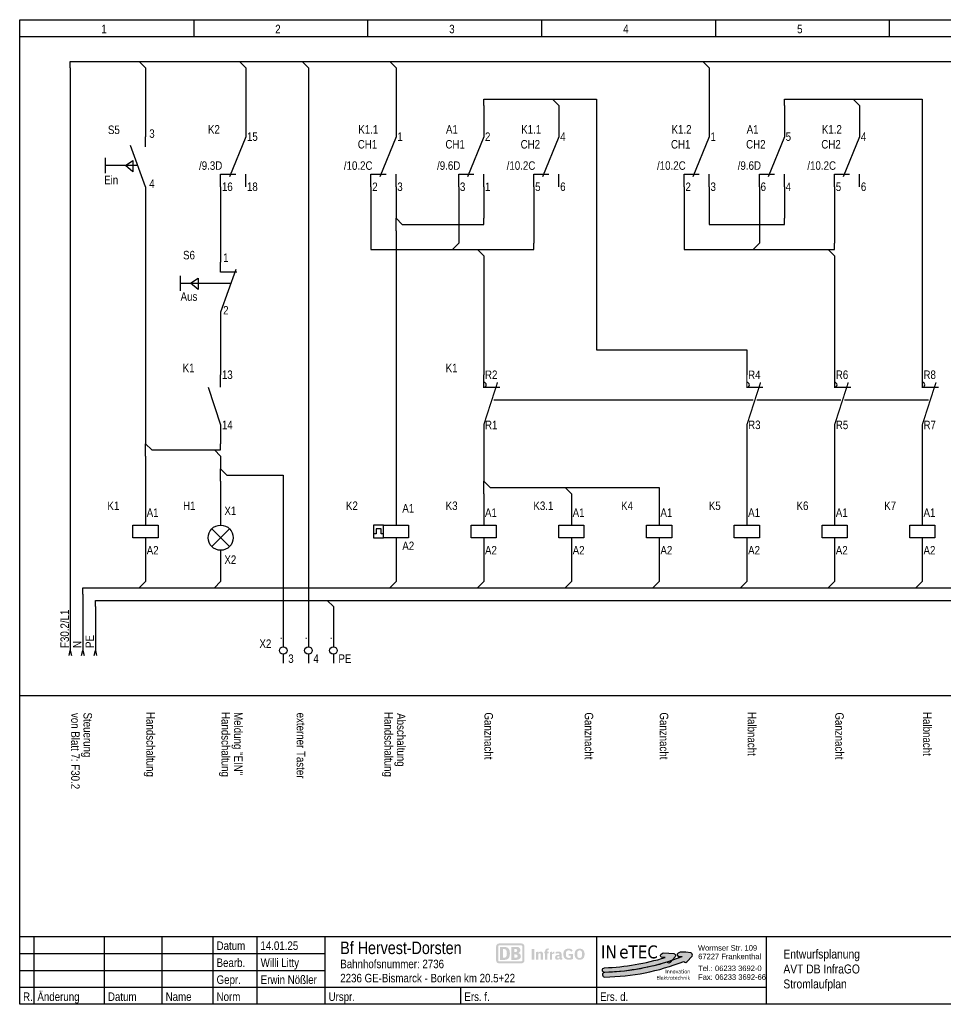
# Model space of a CAD drawing. Header units: millimetres. Extents: x 0 to 4233, y 0 to 198.
# Tile 16 of 18: x 3624 to 3810, y 0 to 198. Entities that reach past the tile are written whole.
import ezdxf
from ezdxf.enums import TextEntityAlignment as Align

# ---------------------------------------------------------------- set-up
doc = ezdxf.new("R2010")
doc.units = ezdxf.units.MM
for name, color, linetype in [('EPLGRAFIC', 7, 'Continuous'), ('EPLPLOTFRAME', 7, 'Continuous'), ('LAYER-01', 7, 'Continuous'), ('XYYY_00004---_Plankopf', 7, 'Continuous')]:
    doc.layers.add(name, color=color, linetype=linetype)
doc.layers.add('Standard', color=7, linetype='Continuous', true_color=0x000000)
doc.styles.add('AN', font='ARIALN.TTF')
doc.styles.add('Logo', font='tahoma.ttf')
doc.styles.add('Logo-fett', font='tahomabd.ttf')

# ---------------------------------------------------------------- blocks, each defined once
blk = doc.blocks.new('Logo Inetec')
for color, points in [(90, [(43.67, 12.55, 0.344615), (43.74, 13.78), (43.52, 14.09, 0.217244), (42.81, 14.52), (39.7, 14.86), (36.18, 14.99), (34.94, 14.24, 0.444088), (34.66, 12.78), (35.03, 12.29), (37.28, 12.18, -0.342215), (37.37, 12.1, -0.063568), (-0.16, 5.73, 0.983458), (-0.06, 2.84, 0.065458), (38.52, 9.23), (39.19, 8.78, 0.373877), (40.5, 8.96)]), (170, [(54.12, 12.99, 0.344615), (54.21, 14.22), (54, 14.53, 0.217244), (53.29, 14.97), (50.19, 15.35), (46.67, 15.53), (45.41, 14.78, 0.444088), (45.11, 13.33), (45.48, 12.84), (47.73, 12.7, -0.397051), (47.82, 12.6, -0.087945), (-0.06, 2.9, 0.983458), (0.01, 0, 0.089874), (48.96, 9.71), (49.6, 9.28, 0.373877), (50.9, 9.44)])]:
    blk.add_hatch(color=color).paths.add_polyline_path(points)
at = {"color": 90}
blk.add_lwpolyline([(37.38, 12.09, 0.397051), (37.28, 12.18), (35.03, 12.29), (34.66, 12.78, -0.444088), (34.94, 14.24), (36.18, 14.99), (39.7, 14.86), (42.81, 14.52, -0.217244), (43.52, 14.09), (43.74, 13.78, -0.344615), (43.67, 12.55), (40.5, 8.96, -0.373877), (39.19, 8.78), (38.52, 9.23, -0.065458), (-0.06, 2.84, -0.983458), (-0.16, 5.73, 0.063568), (37.37, 12.1)], format="xyb", dxfattribs=at)
at = {"color": 170}
blk.add_lwpolyline([(47.82, 12.6, -0.087945), (-0.06, 2.9, 0.983458), (0.01, 0, 0.089874), (48.96, 9.71), (49.6, 9.28, 0.373877), (50.9, 9.44), (54.12, 12.99, 0.344615), (54.21, 14.22), (54, 14.53, 0.217244), (53.29, 14.97), (50.19, 15.35), (46.67, 15.53), (45.41, 14.78, 0.444088), (45.11, 13.33), (45.48, 12.84), (47.73, 12.7, -0.397051)], format="xyb", close=True, dxfattribs=at)
at = {"style": 'Logo'}
for s, p in [('IN', (-2.42, 11.6)), ('TEC', (14.64, 11.6))]:
    blk.add_text(s, height=8, dxfattribs=at).set_placement(p)
at = {"lineweight": 0, "style": 'AN', "width": 1.1}
for s, p in [('Wormser Str. 109', (57.77, 16.36)), ('67227 Frankenthal', (57.9, 11.09)), ('Tel.:', (57.84, 3.71)), ('06233 3692-0', (68.34, 3.71)), ('Fax:', (57.79, -1.72)), ('06233 3692-66', (68.42, -1.72))]:
    blk.add_text(s, height=3.4, dxfattribs=at).set_placement(p)
at = {"color": 20, "style": 'Logo'}
blk.add_text('e', height=8, dxfattribs=at).set_placement((8.93, 11.6))
at = {"style": 'Logo-fett'}
for s, p in [('Elektrotechnik', (52.94, -1.64)), ('Elektrotechnik', (52.94, -1.64)), ('Innovation', (52.94, 2.27)), ('Innovation', (52.94, 2.27))]:
    blk.add_text(s, height=2.36, dxfattribs=at).set_placement(p, align=Align.RIGHT)

msp = doc.modelspace()

# ---------------------------------------------------------------- hatches: boundary and pattern name
at = {"layer": 'XYYY_00004---_Plankopf'}
h = msp.add_hatch(color=10, dxfattribs=at)
edge = h.paths.add_edge_path()
edge.add_spline(control_points=[(3724.96, 12.21), (3724.96, 12.21), (3720.42, 12.21), (3720.42, 12.21), (3720.1, 12.21), (3719.85, 11.96), (3719.85, 11.64), (3719.85, 11.64), (3719.85, 8.8), (3719.85, 8.8), (3719.85, 8.49), (3720.1, 8.23), (3720.42, 8.23), (3720.42, 8.23), (3724.96, 8.23), (3724.96, 8.23), (3725.27, 8.23), (3725.53, 8.49), (3725.53, 8.8), (3725.53, 8.8), (3725.53, 11.64), (3725.53, 11.64), (3725.53, 11.96), (3725.27, 12.21), (3724.96, 12.21)], knot_values=[0, 0, 0, 0, 1, 1, 1, 2, 2, 2, 3, 3, 3, 4, 4, 4, 5, 5, 5, 6, 6, 6, 7, 7, 7, 8, 8, 8, 8], degree=3, periodic=0)
edge = h.paths.add_edge_path(flags=17)
edge.add_spline(control_points=[(3725.11, 8.8), (3725.11, 8.71), (3725.05, 8.64), (3724.96, 8.64), (3724.96, 8.64), (3720.42, 8.64), (3720.42, 8.64), (3720.33, 8.64), (3720.26, 8.71), (3720.26, 8.8), (3720.26, 8.8), (3720.26, 11.64), (3720.26, 11.64), (3720.26, 11.73), (3720.33, 11.81), (3720.42, 11.81), (3720.42, 11.81), (3724.96, 11.81), (3724.96, 11.81), (3725.05, 11.81), (3725.11, 11.73), (3725.11, 11.64), (3725.11, 11.64), (3725.11, 8.8), (3725.11, 8.8)], knot_values=[0, 0, 0, 0, 1, 1, 1, 2, 2, 2, 3, 3, 3, 4, 4, 4, 5, 5, 5, 6, 6, 6, 7, 7, 7, 8, 8, 8, 8], degree=3, periodic=0)
edge = h.paths.add_edge_path(flags=16)
edge.add_spline(control_points=[(3721.58, 8.92), (3721.58, 8.92), (3720.63, 8.92), (3720.63, 8.92), (3720.63, 8.92), (3720.63, 11.52), (3720.63, 11.52), (3720.63, 11.52), (3721.58, 11.52), (3721.58, 11.52), (3722.26, 11.52), (3722.62, 11.1), (3722.62, 10.23), (3722.62, 9.48), (3722.38, 8.93), (3721.58, 8.92)], knot_values=[0, 0, 0, 0, 1, 1, 1, 2, 2, 2, 3, 3, 3, 4, 4, 4, 5, 5, 5, 5], degree=3, periodic=0)
edge = h.paths.add_edge_path(flags=0)
edge.add_spline(control_points=[(3722, 10.18), (3722, 10.7), (3721.94, 11.11), (3721.38, 11.11), (3721.38, 11.11), (3721.25, 11.11), (3721.25, 11.11), (3721.25, 11.11), (3721.25, 9.34), (3721.25, 9.34), (3721.25, 9.34), (3721.47, 9.34), (3721.47, 9.34), (3721.81, 9.34), (3722, 9.61), (3722, 10.18)], knot_values=[0, 0, 0, 0, 1, 1, 1, 2, 2, 2, 3, 3, 3, 4, 4, 4, 5, 5, 5, 5], degree=3, periodic=0)
edge = h.paths.add_edge_path(flags=16)
edge.add_spline(control_points=[(3723.9, 8.92), (3723.9, 8.92), (3722.89, 8.92), (3722.89, 8.92), (3722.89, 8.92), (3722.89, 11.52), (3722.89, 11.52), (3722.89, 11.52), (3723.95, 11.52), (3723.95, 11.52), (3724.45, 11.52), (3724.72, 11.32), (3724.72, 10.83), (3724.72, 10.58), (3724.51, 10.4), (3724.28, 10.28), (3724.6, 10.19), (3724.82, 10), (3724.82, 9.67), (3724.82, 9.14), (3724.37, 8.92), (3723.9, 8.92)], knot_values=[0, 0, 0, 0, 1, 1, 1, 2, 2, 2, 3, 3, 3, 4, 4, 4, 5, 5, 5, 6, 6, 6, 7, 7, 7, 7], degree=3, periodic=0)
edge = h.paths.add_edge_path(flags=0)
edge.add_spline(control_points=[(3723.51, 10.49), (3723.51, 10.49), (3723.73, 10.49), (3723.73, 10.49), (3723.93, 10.49), (3724.08, 10.58), (3724.08, 10.81), (3724.08, 11.05), (3723.89, 11.12), (3723.69, 11.12), (3723.69, 11.12), (3723.51, 11.12), (3723.51, 11.12), (3723.51, 11.12), (3723.51, 10.49), (3723.51, 10.49)], knot_values=[0, 0, 0, 0, 1, 1, 1, 2, 2, 2, 3, 3, 3, 4, 4, 4, 5, 5, 5, 5], degree=3, periodic=0)
edge = h.paths.add_edge_path(flags=0)
edge.add_spline(control_points=[(3724.16, 9.69), (3724.16, 9.95), (3723.99, 10.01), (3723.74, 10.01), (3723.74, 10.01), (3723.51, 10.01), (3723.51, 10.01), (3723.51, 10.01), (3723.51, 9.34), (3723.51, 9.34), (3723.51, 9.34), (3723.74, 9.34), (3723.74, 9.34), (3723.96, 9.34), (3724.16, 9.41), (3724.16, 9.69)], knot_values=[0, 0, 0, 0, 1, 1, 1, 2, 2, 2, 3, 3, 3, 4, 4, 4, 5, 5, 5, 5], degree=3, periodic=0)
h = msp.add_hatch(color=256, dxfattribs=at)
h.dxf.hatch_style = 1
h.paths.add_polyline_path([(3737.54, 10.52), (3737.52, 10.6), (3737.49, 10.67), (3737.45, 10.74), (3737.42, 10.79), (3737.38, 10.84), (3737.34, 10.89), (3737.3, 10.93), (3737.26, 10.97), (3737.24, 10.98), (3737.21, 11), (3737.16, 11.03), (3737.11, 11.06), (3737.06, 11.09), (3737, 11.11), (3736.95, 11.13), (3736.88, 11.14), (3736.82, 11.16), (3736.75, 11.16), (3736.69, 11.17), (3736.62, 11.17), (3736.55, 11.17), (3736.49, 11.16), (3736.43, 11.16), (3736.37, 11.15), (3736.31, 11.13), (3736.26, 11.12), (3736.2, 11.1), (3736.16, 11.08), (3736.1, 11.05), (3736.06, 11.03), (3736.01, 11), (3735.97, 10.96), (3735.93, 10.93), (3735.89, 10.89), (3735.86, 10.85), (3735.82, 10.8), (3735.8, 10.77), (3735.79, 10.75), (3735.78, 10.74), (3735.78, 10.73), (3735.76, 10.7), (3735.76, 10.69), (3735.75, 10.69), (3735.75, 10.68), (3735.75, 10.68), (3735.74, 10.66), (3735.73, 10.64), (3735.72, 10.61), (3735.7, 10.57), (3735.69, 10.54), (3735.69, 10.52), (3735.68, 10.48), (3735.67, 10.44), (3735.65, 10.39), (3735.65, 10.34), (3735.64, 10.31), (3735.64, 10.28), (3735.64, 10.25), (3735.63, 10.23), (3735.63, 10.21), (3735.63, 10.18), (3735.63, 10.16), (3735.63, 10.16), (3735.63, 10.14), (3735.63, 10.12), (3735.63, 10.11), (3735.63, 10.11), (3735.63, 10.1), (3735.63, 10.07), (3735.63, 10.02), (3735.63, 9.97), (3735.63, 9.9), (3735.64, 9.84), (3735.64, 9.81), (3735.65, 9.77), (3735.65, 9.73), (3735.66, 9.71), (3735.66, 9.68), (3735.67, 9.64), (3735.68, 9.63), (3735.69, 9.59), (3735.7, 9.54), (3735.72, 9.5), (3735.74, 9.46), (3735.76, 9.42), (3735.77, 9.4), (3735.77, 9.4), (3735.78, 9.38), (3735.78, 9.37), (3735.81, 9.33), (3735.82, 9.32), (3735.82, 9.31), (3735.84, 9.29), (3735.85, 9.27), (3735.86, 9.26), (3735.88, 9.24), (3735.89, 9.22), (3735.93, 9.19), (3735.98, 9.15), (3736.02, 9.11), (3736.07, 9.08), (3736.12, 9.05), (3736.17, 9.03), (3736.23, 9), (3736.29, 8.99), (3736.35, 8.97), (3736.41, 8.96), (3736.48, 8.95), (3736.54, 8.94), (3736.62, 8.94), (3736.7, 8.95), (3736.78, 8.95), (3736.86, 8.97), (3736.94, 8.98), (3737.01, 9.01), (3737.08, 9.03), (3737.14, 9.07), (3737.2, 9.1), (3737.26, 9.15), (3737.32, 9.2), (3737.37, 9.26), (3737.42, 9.32), (3737.46, 9.39), (3737.5, 9.46), (3737.53, 9.54), (3737.54, 9.57), (3737.54, 9.59), (3737.55, 9.6), (3737.55, 9.61), (3737.55, 9.62), (3737.57, 9.66), (3737.58, 9.71), (3737.58, 9.74), (3737.59, 9.76), (3737.59, 9.78), (3737.59, 9.81), (3737.6, 9.88), (3737.6, 9.88), (3737.6, 9.88), (3737.6, 9.88), (3737.6, 9.89), (3737.6, 9.89), (3737.6, 9.9), (3737.6, 9.92), (3737.6, 9.93), (3737.6, 9.94), (3737.6, 9.99), (3737.61, 10.06), (3737.6, 10.16), (3737.6, 10.26), (3737.58, 10.35), (3737.57, 10.44)])
h.paths.add_polyline_path([(3736.16, 10.43), (3736.16, 10.45), (3736.16, 10.46), (3736.16, 10.47), (3736.17, 10.48), (3736.17, 10.49), (3736.18, 10.52), (3736.18, 10.52), (3736.18, 10.54), (3736.19, 10.54), (3736.19, 10.56), (3736.2, 10.57), (3736.2, 10.58), (3736.21, 10.59), (3736.21, 10.6), (3736.22, 10.61), (3736.24, 10.64), (3736.25, 10.66), (3736.27, 10.68), (3736.27, 10.69), (3736.29, 10.71), (3736.32, 10.73), (3736.33, 10.74), (3736.34, 10.74), (3736.37, 10.76), (3736.39, 10.77), (3736.42, 10.79), (3736.45, 10.8), (3736.48, 10.8), (3736.51, 10.81), (3736.54, 10.81), (3736.58, 10.82), (3736.62, 10.82), (3736.65, 10.82), (3736.69, 10.81), (3736.72, 10.81), (3736.75, 10.8), (3736.78, 10.8), (3736.81, 10.79), (3736.84, 10.77), (3736.87, 10.76), (3736.89, 10.74), (3736.92, 10.73), (3736.94, 10.71), (3736.95, 10.69), (3736.96, 10.69), (3736.97, 10.68), (3736.98, 10.66), (3737, 10.64), (3737.02, 10.61), (3737.02, 10.59), (3737.03, 10.59), (3737.03, 10.58), (3737.04, 10.57), (3737.04, 10.56), (3737.05, 10.54), (3737.05, 10.52), (3737.06, 10.49), (3737.07, 10.48), (3737.07, 10.47), (3737.07, 10.45), (3737.08, 10.43), (3737.08, 10.41), (3737.08, 10.39), (3737.09, 10.37), (3737.09, 10.36), (3737.09, 10.35), (3737.09, 10.31), (3737.1, 10.29), (3737.1, 10.28), (3737.1, 10.26), (3737.1, 10.25), (3737.1, 10.23), (3737.1, 10.22), (3737.1, 10.21), (3737.1, 10.19), (3737.1, 10.18), (3737.1, 10.16), (3737.1, 10.15), (3737.1, 10.14), (3737.1, 10.11), (3737.1, 10.1), (3737.1, 10.09), (3737.1, 10.07), (3737.1, 10.07), (3737.1, 10.05), (3737.1, 10.01), (3737.1, 9.97), (3737.1, 9.94), (3737.1, 9.92), (3737.1, 9.87), (3737.1, 9.83), (3737.09, 9.82), (3737.09, 9.79), (3737.09, 9.75), (3737.08, 9.71), (3737.07, 9.68), (3737.07, 9.65), (3737.06, 9.61), (3737.05, 9.59), (3737.04, 9.56), (3737.03, 9.53), (3737.02, 9.51), (3737.01, 9.49), (3736.99, 9.47), (3736.98, 9.46), (3736.98, 9.44), (3736.97, 9.43), (3736.96, 9.42), (3736.94, 9.41), (3736.92, 9.39), (3736.9, 9.37), (3736.87, 9.36), (3736.85, 9.34), (3736.83, 9.33), (3736.8, 9.32), (3736.77, 9.31), (3736.74, 9.31), (3736.71, 9.3), (3736.68, 9.3), (3736.65, 9.3), (3736.62, 9.3), (3736.58, 9.3), (3736.55, 9.3), (3736.52, 9.3), (3736.49, 9.31), (3736.46, 9.31), (3736.43, 9.32), (3736.41, 9.33), (3736.38, 9.34), (3736.36, 9.36), (3736.34, 9.37), (3736.32, 9.39), (3736.29, 9.41), (3736.28, 9.42), (3736.27, 9.43), (3736.26, 9.44), (3736.25, 9.46), (3736.24, 9.47), (3736.22, 9.49), (3736.21, 9.51), (3736.2, 9.53), (3736.19, 9.56), (3736.18, 9.59), (3736.17, 9.61), (3736.17, 9.65), (3736.16, 9.68), (3736.15, 9.71), (3736.15, 9.75), (3736.14, 9.79), (3736.14, 9.82), (3736.14, 9.83), (3736.13, 9.87), (3736.13, 9.92), (3736.13, 9.94), (3736.13, 9.97), (3736.13, 10.01), (3736.13, 10.05), (3736.13, 10.07), (3736.13, 10.07), (3736.13, 10.09), (3736.13, 10.1), (3736.13, 10.11), (3736.13, 10.14), (3736.13, 10.15), (3736.13, 10.16), (3736.13, 10.18), (3736.13, 10.19), (3736.13, 10.21), (3736.13, 10.22), (3736.13, 10.23), (3736.13, 10.25), (3736.14, 10.26), (3736.14, 10.28), (3736.14, 10.29), (3736.14, 10.31), (3736.14, 10.35), (3736.15, 10.36), (3736.15, 10.37), (3736.15, 10.39), (3736.15, 10.41), (3736.16, 10.42)], flags=16)
h.paths.add_polyline_path([(3735.26, 10.12), (3734.43, 10.12), (3734.43, 9.76), (3734.8, 9.76), (3734.8, 9.34), (3734.73, 9.33), (3734.66, 9.32), (3734.58, 9.31), (3734.5, 9.31), (3734.44, 9.31), (3734.39, 9.31), (3734.34, 9.32), (3734.29, 9.33), (3734.27, 9.33), (3734.24, 9.34), (3734.2, 9.36), (3734.16, 9.37), (3734.12, 9.39), (3734.08, 9.42), (3734.05, 9.44), (3734.02, 9.47), (3733.99, 9.5), (3733.97, 9.54), (3733.94, 9.57), (3733.92, 9.61), (3733.91, 9.65), (3733.89, 9.69), (3733.88, 9.73), (3733.87, 9.78), (3733.87, 9.83), (3733.86, 9.89), (3733.86, 9.94), (3733.85, 10), (3733.85, 10.06), (3733.85, 10.1), (3733.86, 10.22), (3733.87, 10.3), (3733.88, 10.35), (3733.89, 10.41), (3733.9, 10.46), (3733.91, 10.49), (3733.93, 10.54), (3733.94, 10.57), (3733.95, 10.58), (3733.96, 10.59), (3733.97, 10.61), (3733.99, 10.64), (3734.01, 10.66), (3734.03, 10.68), (3734.06, 10.7), (3734.08, 10.72), (3734.11, 10.74), (3734.13, 10.76), (3734.16, 10.77), (3734.19, 10.78), (3734.22, 10.79), (3734.25, 10.8), (3734.29, 10.81), (3734.32, 10.81), (3734.35, 10.82), (3734.39, 10.82), (3734.43, 10.82), (3734.49, 10.82), (3734.54, 10.81), (3734.6, 10.8), (3734.65, 10.79), (3734.69, 10.77), (3734.74, 10.75), (3734.78, 10.72), (3734.82, 10.69), (3734.83, 10.68), (3734.84, 10.67), (3734.84, 10.67), (3734.86, 10.65), (3734.89, 10.61), (3734.91, 10.57), (3734.92, 10.56), (3734.93, 10.55), (3735.23, 10.81), (3735.2, 10.85), (3735.16, 10.89), (3735.12, 10.93), (3735.08, 10.97), (3735.04, 11), (3734.99, 11.03), (3734.95, 11.06), (3734.89, 11.08), (3734.84, 11.1), (3734.79, 11.12), (3734.73, 11.14), (3734.67, 11.15), (3734.6, 11.16), (3734.54, 11.17), (3734.47, 11.17), (3734.4, 11.17), (3734.33, 11.17), (3734.26, 11.17), (3734.2, 11.16), (3734.13, 11.15), (3734.07, 11.14), (3734.01, 11.12), (3733.96, 11.1), (3733.9, 11.08), (3733.86, 11.06), (3733.82, 11.04), (3733.79, 11.02), (3733.75, 11), (3733.72, 10.97), (3733.68, 10.94), (3733.65, 10.91), (3733.62, 10.89), (3733.62, 10.88), (3733.61, 10.87), (3733.59, 10.86), (3733.59, 10.85), (3733.59, 10.85), (3733.58, 10.83), (3733.57, 10.82), (3733.56, 10.81), (3733.54, 10.79), (3733.53, 10.78), (3733.52, 10.75), (3733.5, 10.73), (3733.5, 10.71), (3733.48, 10.68), (3733.47, 10.68), (3733.47, 10.67), (3733.45, 10.63), (3733.44, 10.59), (3733.42, 10.56), (3733.41, 10.52), (3733.4, 10.48), (3733.39, 10.45), (3733.38, 10.39), (3733.37, 10.35), (3733.37, 10.3), (3733.36, 10.19), (3733.35, 10.08), (3733.35, 10.07), (3733.36, 9.89), (3733.37, 9.79), (3733.38, 9.71), (3733.39, 9.63), (3733.41, 9.57), (3733.44, 9.5), (3733.47, 9.44), (3733.5, 9.39), (3733.53, 9.33), (3733.57, 9.28), (3733.61, 9.24), (3733.67, 9.19), (3733.68, 9.18), (3733.68, 9.18), (3733.7, 9.16), (3733.71, 9.16), (3733.71, 9.15), (3733.72, 9.15), (3733.73, 9.14), (3733.73, 9.14), (3733.75, 9.13), (3733.76, 9.12), (3733.78, 9.11), (3733.8, 9.1), (3733.83, 9.08), (3733.87, 9.06), (3733.91, 9.05), (3733.92, 9.04), (3733.95, 9.03), (3733.97, 9.02), (3734, 9.01), (3734.04, 9), (3734.06, 9), (3734.09, 8.99), (3734.13, 8.98), (3734.18, 8.97), (3734.23, 8.96), (3734.28, 8.96), (3734.33, 8.95), (3734.38, 8.95), (3734.44, 8.95), (3734.49, 8.95), (3734.59, 8.95), (3734.68, 8.95), (3734.78, 8.97), (3734.88, 8.98), (3734.97, 9), (3735.07, 9.03), (3735.16, 9.06), (3735.26, 9.09)])
h.paths.add_polyline_path([(3732.99, 10.01), (3732.98, 10.08), (3732.98, 10.14), (3732.97, 10.2), (3732.95, 10.25), (3732.94, 10.31), (3732.91, 10.35), (3732.89, 10.39), (3732.86, 10.43), (3732.84, 10.45), (3732.82, 10.47), (3732.8, 10.49), (3732.77, 10.5), (3732.74, 10.52), (3732.72, 10.53), (3732.69, 10.54), (3732.66, 10.55), (3732.62, 10.56), (3732.59, 10.57), (3732.55, 10.58), (3732.52, 10.58), (3732.48, 10.59), (3732.43, 10.59), (3732.39, 10.59), (3732.35, 10.59), (3732.28, 10.59), (3732.21, 10.59), (3732.14, 10.58), (3732.07, 10.57), (3732.01, 10.55), (3731.94, 10.53), (3731.87, 10.51), (3731.8, 10.49), (3731.8, 10.14), (3731.82, 10.15), (3731.86, 10.16), (3731.89, 10.17), (3731.95, 10.19), (3731.97, 10.19), (3732, 10.2), (3732.07, 10.22), (3732.15, 10.23), (3732.22, 10.24), (3732.29, 10.24), (3732.33, 10.24), (3732.36, 10.24), (3732.39, 10.23), (3732.42, 10.23), (3732.44, 10.22), (3732.46, 10.21), (3732.48, 10.2), (3732.49, 10.18), (3732.51, 10.17), (3732.52, 10.15), (3732.53, 10.13), (3732.53, 10.11), (3732.54, 10.08), (3732.54, 10.06), (3732.55, 10.03), (3732.55, 10), (3732.55, 9.93), (3732.51, 9.93), (3732.46, 9.92), (3732.38, 9.92), (3732.3, 9.91), (3732.21, 9.9), (3732.18, 9.9), (3732.16, 9.9), (3732.13, 9.89), (3732.11, 9.89), (3732.09, 9.88), (3732.07, 9.88), (3732.03, 9.87), (3731.99, 9.86), (3731.95, 9.84), (3731.92, 9.83), (3731.89, 9.81), (3731.86, 9.79), (3731.83, 9.77), (3731.81, 9.75), (3731.78, 9.71), (3731.76, 9.68), (3731.74, 9.64), (3731.73, 9.6), (3731.71, 9.56), (3731.71, 9.51), (3731.7, 9.46), (3731.7, 9.41), (3731.7, 9.36), (3731.71, 9.31), (3731.71, 9.27), (3731.72, 9.22), (3731.74, 9.18), (3731.76, 9.15), (3731.78, 9.11), (3731.8, 9.08), (3731.83, 9.05), (3731.86, 9.02), (3731.9, 9), (3731.94, 8.98), (3731.98, 8.97), (3732.03, 8.96), (3732.08, 8.95), (3732.13, 8.95), (3732.17, 8.95), (3732.2, 8.95), (3732.23, 8.96), (3732.26, 8.96), (3732.29, 8.97), (3732.32, 8.98), (3732.35, 8.99), (3732.37, 9.01), (3732.4, 9.02), (3732.43, 9.04), (3732.45, 9.06), (3732.48, 9.08), (3732.5, 9.11), (3732.52, 9.13), (3732.55, 9.16), (3732.57, 9.19), (3732.58, 9.17), (3732.59, 9.15), (3732.6, 9.13), (3732.61, 9.11), (3732.62, 9.09), (3732.63, 9.07), (3732.64, 9.06), (3732.66, 9.05), (3732.68, 9.03), (3732.71, 9.01), (3732.73, 9), (3732.76, 8.99), (3732.8, 8.98), (3732.83, 8.97), (3732.87, 8.97), (3732.9, 8.97), (3732.93, 8.97), (3732.96, 8.97), (3732.99, 8.97), (3733.02, 8.98), (3733.05, 8.98), (3733.08, 8.99), (3733.1, 9), (3733.13, 9.01), (3733.13, 9.29), (3733.1, 9.29), (3733.08, 9.29), (3733.06, 9.29), (3733.04, 9.29), (3733.02, 9.3), (3733.01, 9.32), (3733, 9.33), (3732.99, 9.35), (3732.99, 9.37), (3732.99, 9.4)])
h.paths.add_polyline_path([(3732.13, 9.49), (3732.13, 9.49), (3732.13, 9.5)], flags=0)
h.paths.add_polyline_path([(3732.55, 9.36), (3732.52, 9.34), (3732.49, 9.31), (3732.45, 9.29), (3732.42, 9.27), (3732.39, 9.26), (3732.36, 9.25), (3732.33, 9.25), (3732.3, 9.24), (3732.28, 9.24), (3732.26, 9.25), (3732.24, 9.25), (3732.23, 9.26), (3732.21, 9.26), (3732.2, 9.27), (3732.18, 9.28), (3732.17, 9.29), (3732.16, 9.3), (3732.15, 9.32), (3732.15, 9.34), (3732.14, 9.36), (3732.14, 9.38), (3732.13, 9.4), (3732.13, 9.43), (3732.13, 9.46), (3732.13, 9.49), (3732.13, 9.49), (3732.13, 9.49), (3732.13, 9.49), (3732.13, 9.49), (3732.13, 9.49), (3732.13, 9.51), (3732.14, 9.53), (3732.15, 9.55), (3732.15, 9.57), (3732.16, 9.58), (3732.17, 9.59), (3732.19, 9.6), (3732.2, 9.61), (3732.22, 9.62), (3732.24, 9.63), (3732.26, 9.64), (3732.28, 9.64), (3732.3, 9.64), (3732.34, 9.65), (3732.37, 9.65), (3732.4, 9.66), (3732.41, 9.66), (3732.44, 9.66), (3732.46, 9.66), (3732.5, 9.67), (3732.55, 9.67)], flags=16)
h.paths.add_polyline_path([(3731.08, 10.08), (3731.11, 10.09), (3731.14, 10.1), (3731.16, 10.11), (3731.19, 10.12), (3731.24, 10.13), (3731.26, 10.14), (3731.3, 10.15), (3731.32, 10.15), (3731.35, 10.16), (3731.38, 10.16), (3731.4, 10.17), (3731.44, 10.17), (3731.46, 10.17), (3731.51, 10.18), (3731.51, 10.58), (3731.48, 10.58), (3731.45, 10.57), (3731.42, 10.56), (3731.39, 10.55), (3731.36, 10.54), (3731.33, 10.52), (3731.3, 10.51), (3731.27, 10.49), (3731.25, 10.47), (3731.23, 10.45), (3731.2, 10.43), (3731.18, 10.4), (3731.15, 10.37), (3731.12, 10.33), (3731.08, 10.29), (3731.08, 10.59), (3730.99, 10.59), (3730.96, 10.57), (3730.93, 10.56), (3730.89, 10.54), (3730.85, 10.53), (3730.83, 10.52), (3730.81, 10.52), (3730.8, 10.52), (3730.79, 10.51), (3730.78, 10.51), (3730.76, 10.51), (3730.7, 10.5), (3730.64, 10.5), (3730.64, 8.99), (3731.08, 8.99)])
h.paths.add_polyline_path([(3730.37, 10.55), (3730.12, 10.55), (3730.12, 10.67), (3730.12, 10.71), (3730.13, 10.74), (3730.13, 10.76), (3730.14, 10.78), (3730.15, 10.82), (3730.16, 10.84), (3730.18, 10.85), (3730.2, 10.87), (3730.21, 10.88), (3730.24, 10.89), (3730.26, 10.89), (3730.29, 10.9), (3730.31, 10.9), (3730.36, 10.89), (3730.4, 10.89), (3730.4, 11.21), (3730.23, 11.21), (3730.17, 11.2), (3730.11, 11.2), (3730.05, 11.19), (3729.99, 11.17), (3729.94, 11.15), (3729.9, 11.12), (3729.86, 11.09), (3729.82, 11.06), (3729.79, 11.02), (3729.76, 10.98), (3729.74, 10.93), (3729.72, 10.87), (3729.7, 10.82), (3729.69, 10.75), (3729.69, 10.71), (3729.69, 10.69), (3729.69, 10.66), (3729.68, 10.62), (3729.68, 10.55), (3729.53, 10.55), (3729.53, 10.24), (3729.68, 10.24), (3729.68, 8.99), (3730.12, 8.99), (3730.12, 10.23), (3730.37, 10.23)])
h.paths.add_polyline_path([(3729.24, 10.24), (3729.23, 10.28), (3729.22, 10.32), (3729.21, 10.36), (3729.19, 10.39), (3729.17, 10.42), (3729.15, 10.46), (3729.11, 10.49), (3729.08, 10.52), (3729.04, 10.54), (3729, 10.56), (3728.95, 10.57), (3728.9, 10.58), (3728.88, 10.58), (3728.84, 10.58), (3728.81, 10.58), (3728.77, 10.58), (3728.74, 10.57), (3728.71, 10.57), (3728.67, 10.56), (3728.64, 10.55), (3728.6, 10.53), (3728.57, 10.52), (3728.51, 10.49), (3728.46, 10.45), (3728.41, 10.41), (3728.37, 10.38), (3728.34, 10.35), (3728.31, 10.32), (3728.31, 10.59), (3728.22, 10.59), (3728.2, 10.58), (3728.19, 10.57), (3728.16, 10.56), (3728.14, 10.55), (3728.12, 10.54), (3728.1, 10.53), (3728.08, 10.53), (3728.07, 10.52), (3728.04, 10.52), (3728.03, 10.52), (3728.01, 10.51), (3727.98, 10.51), (3727.93, 10.5), (3727.87, 10.5), (3727.87, 8.99), (3728.31, 8.99), (3728.31, 10.12), (3728.35, 10.14), (3728.39, 10.16), (3728.42, 10.17), (3728.47, 10.2), (3728.52, 10.21), (3728.57, 10.22), (3728.62, 10.22), (3728.64, 10.22), (3728.66, 10.22), (3728.68, 10.21), (3728.7, 10.21), (3728.72, 10.2), (3728.74, 10.19), (3728.75, 10.18), (3728.76, 10.17), (3728.77, 10.15), (3728.78, 10.14), (3728.79, 10.12), (3728.8, 10.1), (3728.8, 10.08), (3728.81, 10.06), (3728.81, 10.04), (3728.81, 10.01), (3728.81, 8.99), (3729.25, 8.99), (3729.25, 10.11), (3729.25, 10.15), (3729.25, 10.2)])
h.paths.add_polyline_path([(3727.49, 11.13), (3727.01, 11.13), (3727.01, 8.99), (3727.49, 8.99)])

# ---------------------------------------------------------------- linework, layer by layer
at = {"layer": 'EPLPLOTFRAME', "color": 3}
for p, q in [((3659.11, 197.67), (3659.11, 194.27)), ((3694.04, 197.67), (3694.04, 194.27)), ((3728.97, 197.67), (3728.97, 194.27)), ((3763.91, 197.67), (3763.91, 194.27)), ((3798.84, 194.27), (3798.84, 197.67)), ((3624.17, 194.27), (3903.64, 194.27)), ((3624.17, 13.63), (3903.64, 13.63)), ((3627.05, 0), (3627.05, 13.63)), ((3641.21, 0), (3641.21, 13.63)), ((3652.8, 0), (3652.8, 13.63)), ((3663.02, 0), (3663.02, 13.63)), ((3671.89, 0), (3671.89, 13.63)), ((3685.52, 0), (3685.52, 13.63)), ((3740.05, 0), (3740.05, 13.63)), ((3774.13, 0), (3774.13, 13.63)), ((3624.17, 10.22), (3685.52, 10.22)), ((3624.17, 6.82), (3685.52, 6.82)), ((3624.17, 3.41), (3774.13, 3.41)), ((3712.78, 0), (3712.78, 3.41))]:
    msp.add_line(p, q, dxfattribs=at)
msp.add_lwpolyline([(3624.17, 0), (3624.17, 197.67), (3903.64, 197.67), (3903.64, 0), (3624.17, 0)], close=True, dxfattribs=at)
at = {"layer": 'LAYER-01', "color": 0}
msp.add_line((3624.17, 61.97), (3903.64, 61.97), dxfattribs=at)
at = {"layer": 'Standard', "color": 10}
for p, q in [((3634.34, 188.02), (3634.34, 71.03)), ((3635.6, 189.28), (3648.18, 189.28)), ((3649.43, 188.02), (3649.43, 174.18)), ((3650.69, 189.28), (3668.3, 189.28)), ((3669.56, 188.02), (3669.56, 174.18)), ((3670.82, 189.28), (3680.88, 189.28)), ((3682.14, 188.02), (3682.14, 73.55)), ((3683.4, 189.28), (3698.49, 189.28)), ((3699.75, 188.02), (3699.75, 174.18)), ((3701.01, 189.28), (3761.39, 189.28)), ((3762.65, 188.02), (3762.65, 174.18)), ((3763.91, 189.28), (3821.77, 189.28)), ((3717.36, 180.47), (3717.36, 174.18)), ((3718.62, 181.73), (3731.2, 181.73)), ((3732.46, 180.47), (3732.46, 174.18)), ((3733.71, 181.73), (3738.75, 181.73)), ((3740, 180.47), (3740, 132.67)), ((3777.74, 180.47), (3777.74, 174.18)), ((3779, 181.73), (3791.58, 181.73)), ((3792.84, 180.47), (3792.84, 174.18)), ((3794.1, 181.73), (3804.16, 181.73)), ((3805.42, 180.47), (3805.42, 126.38)), ((3649.43, 172.17), (3649.43, 174.18)), ((3669.56, 174.18), (3666.29, 166.13)), ((3699.75, 174.18), (3696.48, 166.13)), ((3717.36, 174.18), (3714.09, 166.13)), ((3732.46, 174.18), (3729.19, 166.13)), ((3762.65, 174.18), (3759.38, 166.13)), ((3777.74, 174.18), (3774.47, 166.13)), ((3792.84, 174.18), (3789.57, 166.13)), ((3649.43, 164.12), (3646.41, 172.42)), ((3641.38, 166.89), (3641.38, 169.91)), ((3647.92, 168.4), (3641.38, 168.4)), ((3645.41, 168.4), (3646.92, 169.4)), ((3646.92, 167.14), (3645.41, 168.4)), ((3646.92, 169.4), (3646.92, 167.14)), ((3667.04, 166.64), (3667.55, 166.64)), ((3669.56, 164.12), (3669.56, 166.64)), ((3697.23, 166.64), (3697.74, 166.64)), ((3699.75, 164.12), (3699.75, 166.64)), ((3714.85, 166.64), (3715.35, 166.64)), ((3717.36, 164.12), (3717.36, 166.64)), ((3729.94, 166.64), (3730.44, 166.64)), ((3732.46, 164.12), (3732.46, 166.64)), ((3760.13, 166.64), (3760.63, 166.64)), ((3762.65, 164.12), (3762.65, 166.64)), ((3775.23, 166.64), (3775.73, 166.64)), ((3777.74, 164.12), (3777.74, 166.64)), ((3790.32, 166.64), (3790.83, 166.64)), ((3792.84, 164.12), (3792.84, 166.64)), ((3649.43, 164.12), (3649.43, 112.54)), ((3664.53, 164.12), (3664.53, 149.02)), ((3694.72, 164.12), (3694.72, 152.8)), ((3699.75, 164.12), (3699.75, 157.83)), ((3712.33, 164.12), (3712.33, 152.8)), ((3717.36, 164.12), (3717.36, 157.83)), ((3727.43, 164.12), (3727.43, 152.8)), ((3757.62, 164.12), (3757.62, 152.8)), ((3762.65, 164.12), (3762.65, 157.83)), ((3772.71, 164.12), (3772.71, 152.8)), ((3777.74, 164.12), (3777.74, 157.83)), ((3787.81, 164.12), (3787.81, 152.8)), ((3701.01, 156.57), (3716.1, 156.57)), ((3763.91, 156.57), (3776.48, 156.57)), ((3699.75, 155.31), (3699.75, 98.71)), ((3695.98, 151.54), (3711.07, 151.54)), ((3713.59, 151.54), (3716.1, 151.54)), ((3717.36, 150.28), (3717.36, 126.38)), ((3718.62, 151.54), (3726.17, 151.54)), ((3758.87, 151.54), (3771.45, 151.54)), ((3773.97, 151.54), (3786.55, 151.54)), ((3787.81, 150.28), (3787.81, 126.38)), ((3664.53, 147.01), (3664.53, 149.02)), ((3667.55, 147.51), (3664.53, 138.96)), ((3667.8, 147.01), (3664.53, 147.01)), ((3656.48, 143.24), (3656.48, 146.26)), ((3656.48, 144.75), (3666.54, 144.75)), ((3658.49, 144.75), (3660, 145.75)), ((3660, 143.49), (3658.49, 144.75)), ((3660, 145.75), (3660, 143.49)), ((3664.53, 138.96), (3664.53, 126.38)), ((3741.26, 131.41), (3768.94, 131.41)), ((3770.2, 130.16), (3770.2, 126.38)), ((3664.53, 123.87), (3664.53, 126.38)), ((3719.37, 121.35), (3771.45, 121.35)), ((3772.21, 121.35), (3789.06, 121.35)), ((3789.82, 121.35), (3806.68, 121.35)), ((3664.53, 116.32), (3664.53, 112.54)), ((3717.36, 116.32), (3717.36, 105)), ((3770.2, 116.32), (3770.2, 98.71)), ((3787.81, 116.32), (3787.81, 98.71)), ((3805.42, 116.32), (3805.42, 98.71)), ((3650.69, 111.29), (3663.27, 111.29)), ((3649.43, 110.03), (3649.43, 98.71)), ((3664.53, 110.03), (3664.53, 107.51)), ((3664.53, 105), (3664.53, 98.71)), ((3665.79, 106.25), (3675.85, 106.25)), ((3677.11, 105), (3677.11, 73.55)), ((3718.62, 103.74), (3733.71, 103.74)), ((3736.23, 103.74), (3751.33, 103.74)), ((3717.36, 102.48), (3717.36, 98.71)), ((3734.97, 102.48), (3734.97, 98.71)), ((3752.58, 102.48), (3752.58, 98.71)), ((3649.43, 98.71), (3649.43, 96.19)), ((3664.53, 98.71), (3664.53, 96.19)), ((3699.75, 98.71), (3699.75, 96.19)), ((3717.36, 98.71), (3717.36, 96.19)), ((3734.97, 98.71), (3734.97, 96.19)), ((3752.58, 98.71), (3752.58, 96.19)), ((3770.2, 98.71), (3770.2, 96.19)), ((3787.81, 98.71), (3787.81, 96.19)), ((3805.42, 98.71), (3805.42, 96.19)), ((3666.29, 95.44), (3662.77, 91.91)), ((3662.77, 95.44), (3666.29, 91.91)), ((3649.43, 93.67), (3649.43, 91.16)), ((3699.75, 93.67), (3699.75, 91.16)), ((3717.36, 93.67), (3717.36, 91.16)), ((3734.97, 93.67), (3734.97, 91.16)), ((3752.58, 93.67), (3752.58, 91.16)), ((3770.2, 93.67), (3770.2, 91.16)), ((3787.81, 93.67), (3787.81, 91.16)), ((3805.42, 93.67), (3805.42, 91.16)), ((3649.43, 91.16), (3649.43, 84.87)), ((3664.53, 91.16), (3664.53, 88.64)), ((3699.75, 91.16), (3699.75, 84.87)), ((3717.36, 91.16), (3717.36, 84.87)), ((3734.97, 91.16), (3734.97, 84.87)), ((3752.58, 91.16), (3752.58, 84.87)), ((3770.2, 91.16), (3770.2, 84.87)), ((3787.81, 91.16), (3787.81, 84.87)), ((3805.42, 91.16), (3805.42, 84.87)), ((3664.53, 88.64), (3664.53, 84.87)), ((3638.11, 83.61), (3648.18, 83.61)), ((3650.69, 83.61), (3663.27, 83.61)), ((3665.79, 83.61), (3698.49, 83.61)), ((3701.01, 83.61), (3716.1, 83.61)), ((3718.62, 83.61), (3733.71, 83.61)), ((3736.23, 83.61), (3751.33, 83.61)), ((3753.84, 83.61), (3768.94, 83.61)), ((3771.45, 83.61), (3786.55, 83.61)), ((3789.06, 83.61), (3804.16, 83.61)), ((3806.68, 83.61), (3821.77, 83.61)), ((3636.85, 82.35), (3636.85, 71.03)), ((3640.63, 81.1), (3685.91, 81.1)), ((3688.43, 81.1), (3846.93, 81.1)), ((3639.37, 79.84), (3639.37, 71.03)), ((3687.17, 79.84), (3687.17, 73.55)), ((3677.11, 73.55), (3677.11, 71.79)), ((3682.14, 73.55), (3682.14, 71.79)), ((3687.17, 73.55), (3687.17, 71.79)), ((3677.11, 70.28), (3677.11, 68.52)), ((3682.14, 70.28), (3682.14, 68.52)), ((3687.17, 70.28), (3687.17, 68.52))]:
    msp.add_line(p, q, dxfattribs=at)
for points in [[(3634.34, 188.02), (3634.34, 189.28), (3635.6, 189.28)], [(3649.43, 188.02), (3648.18, 189.28), (3649.43, 189.28), (3650.69, 189.28)], [(3669.56, 188.02), (3668.3, 189.28), (3669.56, 189.28), (3670.82, 189.28)], [(3682.14, 188.02), (3680.88, 189.28), (3682.14, 189.28), (3683.4, 189.28)], [(3699.75, 188.02), (3698.49, 189.28), (3699.75, 189.28), (3701.01, 189.28)], [(3762.65, 188.02), (3761.39, 189.28), (3762.65, 189.28), (3763.91, 189.28)], [(3717.36, 180.47), (3717.36, 181.73), (3718.62, 181.73)], [(3732.46, 180.47), (3731.2, 181.73), (3732.46, 181.73), (3733.71, 181.73)], [(3738.75, 181.73), (3740, 181.73), (3740, 180.47)], [(3777.74, 180.47), (3777.74, 181.73), (3779, 181.73)], [(3792.84, 180.47), (3791.58, 181.73), (3792.84, 181.73), (3794.1, 181.73)], [(3804.16, 181.73), (3805.42, 181.73), (3805.42, 180.47)], [(3664.53, 164.12), (3664.53, 166.64), (3665.53, 166.64)], [(3664.53, 164.12), (3664.53, 166.64), (3667.04, 166.64)], [(3694.72, 164.12), (3694.72, 166.64), (3695.73, 166.64)], [(3694.72, 164.12), (3694.72, 166.64), (3697.23, 166.64)], [(3712.33, 164.12), (3712.33, 166.64), (3713.34, 166.64)], [(3712.33, 164.12), (3712.33, 166.64), (3714.85, 166.64)], [(3727.43, 164.12), (3727.43, 166.64), (3728.43, 166.64)], [(3727.43, 164.12), (3727.43, 166.64), (3729.94, 166.64)], [(3757.62, 164.12), (3757.62, 166.64), (3758.62, 166.64)], [(3757.62, 164.12), (3757.62, 166.64), (3760.13, 166.64)], [(3772.71, 164.12), (3772.71, 166.64), (3773.72, 166.64)], [(3772.71, 164.12), (3772.71, 166.64), (3775.23, 166.64)], [(3787.81, 164.12), (3787.81, 166.64), (3788.81, 166.64)], [(3787.81, 164.12), (3787.81, 166.64), (3790.32, 166.64)], [(3699.75, 155.31), (3699.75, 157.83), (3701.01, 156.57)], [(3716.1, 156.57), (3717.36, 156.57), (3717.36, 157.83)], [(3762.65, 157.83), (3762.65, 156.57), (3763.91, 156.57)], [(3776.48, 156.57), (3777.74, 156.57), (3777.74, 157.83)], [(3694.72, 152.8), (3694.72, 151.54), (3695.98, 151.54)], [(3712.33, 152.8), (3711.07, 151.54), (3713.59, 151.54)], [(3726.17, 151.54), (3727.43, 151.54), (3727.43, 152.8)], [(3757.62, 152.8), (3757.62, 151.54), (3758.87, 151.54)], [(3772.71, 152.8), (3771.45, 151.54), (3773.97, 151.54)], [(3787.81, 150.28), (3786.55, 151.54), (3787.81, 151.54), (3787.81, 152.8)], [(3717.36, 150.28), (3716.1, 151.54), (3717.36, 151.54), (3718.62, 151.54)], [(3740, 132.67), (3740, 131.41), (3741.26, 131.41)], [(3768.94, 131.41), (3770.2, 131.41), (3770.2, 130.16)], [(3662.01, 123.87), (3664.53, 116.32)], [(3649.43, 110.03), (3649.43, 112.54), (3650.69, 111.29)], [(3664.53, 110.03), (3663.27, 111.29), (3664.53, 111.29), (3664.53, 112.54)], [(3664.53, 105), (3664.53, 107.51), (3665.79, 106.25)], [(3675.85, 106.25), (3677.11, 106.25), (3677.11, 105)], [(3717.36, 102.48), (3717.36, 105), (3718.62, 103.74)], [(3734.97, 102.48), (3733.71, 103.74), (3734.97, 103.74), (3736.23, 103.74)], [(3751.33, 103.74), (3752.58, 103.74), (3752.58, 102.48)], [(3697.23, 96.19), (3695.22, 96.19), (3695.22, 93.67), (3697.23, 93.67), (3697.23, 94.43), (3696.73, 94.43), (3696.73, 95.44), (3695.73, 95.44), (3695.73, 94.43), (3695.22, 94.43)], [(3636.85, 82.35), (3636.85, 83.61), (3638.11, 83.61)], [(3649.43, 84.87), (3648.18, 83.61), (3650.69, 83.61)], [(3664.53, 84.87), (3663.27, 83.61), (3665.79, 83.61)], [(3699.75, 84.87), (3698.49, 83.61), (3701.01, 83.61)], [(3717.36, 84.87), (3716.1, 83.61), (3718.62, 83.61)], [(3734.97, 84.87), (3733.71, 83.61), (3736.23, 83.61)], [(3752.58, 84.87), (3751.33, 83.61), (3753.84, 83.61)], [(3770.2, 84.87), (3768.94, 83.61), (3771.45, 83.61)], [(3787.81, 84.87), (3786.55, 83.61), (3789.06, 83.61)], [(3805.42, 84.87), (3804.16, 83.61), (3806.68, 83.61)], [(3639.37, 79.84), (3639.37, 81.1), (3640.63, 81.1)], [(3687.17, 79.84), (3685.91, 81.1), (3687.17, 81.1), (3688.43, 81.1)], [(3634.09, 70.03), (3634.34, 71.03), (3634.59, 70.03)], [(3636.6, 70.03), (3636.85, 71.03), (3637.11, 70.03)], [(3639.12, 70.03), (3639.37, 71.03), (3639.62, 70.03)]]:
    msp.add_lwpolyline(points, dxfattribs=at)
at = {"layer": 'Standard', "color": 10, "const_width": 0.252}
for points in [[(3717.36, 126.38), (3717.36, 123.87), (3720.63, 123.87)], [(3717.36, 116.32), (3720.13, 124.87)], [(3770.2, 126.38), (3770.2, 123.87), (3773.47, 123.87)], [(3770.2, 116.32), (3772.96, 124.87)], [(3787.81, 126.38), (3787.81, 123.87), (3791.08, 123.87)], [(3787.81, 116.32), (3790.57, 124.87)], [(3805.42, 126.38), (3805.42, 123.87), (3808.69, 123.87)], [(3805.42, 116.32), (3808.18, 124.87)]]:
    msp.add_lwpolyline(points, dxfattribs=at)
at = {"layer": 'Standard', "color": 10}
for points in [[(3646.92, 96.19), (3651.95, 96.19), (3651.95, 93.67), (3646.92, 93.67)], [(3697.23, 96.19), (3702.27, 96.19), (3702.27, 93.67), (3697.23, 93.67)], [(3714.85, 96.19), (3719.88, 96.19), (3719.88, 93.67), (3714.85, 93.67)], [(3732.46, 96.19), (3737.49, 96.19), (3737.49, 93.67), (3732.46, 93.67)], [(3750.07, 96.19), (3755.1, 96.19), (3755.1, 93.67), (3750.07, 93.67)], [(3767.68, 96.19), (3772.71, 96.19), (3772.71, 93.67), (3767.68, 93.67)], [(3785.29, 96.19), (3790.32, 96.19), (3790.32, 93.67), (3785.29, 93.67)], [(3802.9, 96.19), (3807.93, 96.19), (3807.93, 93.67), (3802.9, 93.67)]]:
    msp.add_lwpolyline(points, close=True, dxfattribs=at)
for centre, radius in [((3664.53, 93.67), 2.52), ((3677.11, 71.03), 0.755), ((3682.14, 71.03), 0.755), ((3687.17, 71.03), 0.755)]:
    msp.add_circle(centre, radius, dxfattribs=at)
for centre in [(3717.36, 124.37), (3770.2, 124.37), (3787.81, 124.37), (3805.42, 124.37)]:
    msp.add_arc(centre, 0.503, 270, 90, dxfattribs=at)

# ---------------------------------------------------------------- block references
at = {"layer": 'EPLGRAFIC', "xscale": 0.3237763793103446, "yscale": 0.3237763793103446, "zscale": 0.3237763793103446}
msp.add_blockref('Logo Inetec', (3741.68, 5.47), dxfattribs=at)

# ---------------------------------------------------------------- texts
at = {"layer": 'EPLPLOTFRAME', "color": 3, "style": 'AN'}
for s, p in [('1', (3641.64, 194.95)), ('2', (3676.57, 194.95)), ('3', (3711.51, 194.95)), ('4', (3746.44, 194.95)), ('5', (3781.37, 194.95))]:
    msp.add_text(s, height=1.7, dxfattribs=at).set_placement(p, align=Align.RIGHT)
for s, p in [('Datum', (3663.71, 10.91)), ('Bearb.', (3663.71, 7.5)), ('Gepr.', (3663.71, 4.09)), ('R.', (3624.85, 0.68)), ('Änderung', (3627.73, 0.68)), ('Datum', (3641.89, 0.68)), ('Name', (3653.48, 0.68)), ('Norm', (3663.71, 0.68)), ('Urspr.', (3686.2, 0.68)), ('Ers. f.', (3713.47, 0.68)), ('Ers. d.', (3740.73, 0.68))]:
    msp.add_text(s, height=1.704, dxfattribs=at).set_placement(p)
at = {"layer": 'EPLPLOTFRAME', "color": 2, "style": 'AN'}
for s, height, p in [('14.01.25', 1.704, (3672.51, 10.92)), ('Bf Hervest-Dorsten', 2.5, (3688.55, 10.09)), ('Willi Litty', 1.7041, (3672.57, 7.5)), ('Bahnhofsnummer: 2736', 1.7041, (3688.55, 7.25)), ('Erwin Nößler', 1.7041, (3672.57, 4.09)), ('2236 GE-Bismarck - Borken km 20.5+22', 1.7041, (3688.55, 4.41))]:
    msp.add_text(s, height=height, dxfattribs=at).set_placement(p)
at = {"layer": 'EPLPLOTFRAME', "color": 2, "insert": (3777.54, 6.82), "char_height": 1.8, "attachment_point": 4, "style": 'AN'}
msp.add_mtext('Entwurfsplanung\\PAVT DB InfraGO\\PStromlaufplan', dxfattribs=at)
at = {"layer": 'Standard', "color": 10, "style": 'AN'}
for s, p in [('CH1', (3692.06, 171.81)), ('CH1', (3709.67, 171.81)), ('CH2', (3724.77, 171.81)), ('CH1', (3754.96, 171.81)), ('CH2', (3770.05, 171.81)), ('CH2', (3785.15, 171.81))]:
    msp.add_text(s, height=1.704, dxfattribs=at).set_placement(p)
at = {"layer": 'Standard', "color": 10, "linetype": 'Continuous', "style": 'AN'}
for s, height, p in [('von Blatt 7: F30.2', 1.7041, (3634.51, 58.49)), ('Steuerung', 1.704, (3636.99, 58.58)), ('Handschaltung', 1.7041, (3649.61, 58.68)), ('Handschaltung', 1.7041, (3664.7, 58.68)), ('Meldung "EIN"', 1.7041, (3667.22, 58.67)), ('externer Taster', 1.7041, (3679.8, 58.56)), ('Handschaltung', 1.7041, (3697.41, 58.68)), ('Abschaltung', 1.7041, (3699.93, 58.45)), ('Ganznacht', 1.704, (3717.5, 58.6)), ('Ganznacht', 1.704, (3737.63, 58.6)), ('Ganznacht', 1.704, (3752.72, 58.6)), ('Halbnacht', 1.704, (3770.37, 58.68)), ('Ganznacht', 1.704, (3787.95, 58.6)), ('Halbnacht', 1.704, (3805.59, 58.68))]:
    msp.add_text(s, height=height, rotation=270, dxfattribs=at).set_placement(p)
at = {"layer": 'Standard', "color": 10, "attachment_point": 1, "style": 'AN'}
for s, insert, char_height in [('S5', (3641.89, 176.42), 1.704), ('K2', (3661.98, 176.51), 1.704), ('K1.1', (3692.17, 176.51), 1.704), ('A1', (3709.78, 176.51), 1.704), ('K1.1', (3724.88, 176.51), 1.704), ('K1.2', (3755.07, 176.51), 1.704), ('A1', (3770.16, 176.51), 1.704), ('K1.2', (3785.26, 176.51), 1.704), ('3', (3650.19, 175.66), 1.7), ('15', (3669.81, 175.05), 1.704), ('1', (3700, 175.04), 1.7), ('2', (3717.61, 175.04), 1.7), ('4', (3732.71, 175.03), 1.7), ('1', (3762.9, 175.04), 1.7), ('5', (3777.99, 175.05), 1.7), ('4', (3793.09, 175.03), 1.7), ('/9.3D', (3660.19, 169.24), 1.704), ('/10.2C', (3689.27, 169.24), 1.704), ('/9.6D', (3707.99, 169.24), 1.704), ('/10.2C', (3721.97, 169.24), 1.704), ('/10.2C', (3752.16, 169.24), 1.704), ('/9.6D', (3768.37, 169.24), 1.704), ('/10.2C', (3782.35, 169.24), 1.704), ('Ein', (3641.13, 166.35), 1.704), ('4', (3650.19, 165.6), 1.7), ('16', (3664.78, 164.99), 1.704), ('18', (3669.81, 164.99), 1.704), ('2', (3694.97, 164.97), 1.7), ('3', (3700, 164.99), 1.7), ('3', (3712.58, 164.99), 1.7), ('1', (3717.61, 164.97), 1.7), ('5', (3727.68, 164.99), 1.7), ('6', (3732.71, 164.99), 1.7), ('2', (3757.87, 164.97), 1.7), ('3', (3762.9, 164.99), 1.7), ('6', (3772.96, 164.99), 1.7), ('4', (3777.99, 164.97), 1.7), ('5', (3788.06, 164.99), 1.7), ('6', (3793.09, 164.99), 1.7), ('S6', (3656.98, 151.26), 1.704), ('1', (3665.03, 150.75), 1.7), ('Aus', (3656.48, 142.95), 1.704), ('2', (3665.03, 140.19), 1.7), ('K1', (3656.89, 128.61), 1.704), ('K1', (3709.72, 128.61), 1.704), ('13', (3664.78, 127.25), 1.704), ('R2', (3717.61, 127.24), 1.704), ('R4', (3770.45, 127.23), 1.704), ('R6', (3788.06, 127.25), 1.704), ('R8', (3805.67, 127.25), 1.704), ('14', (3664.78, 117.17), 1.704), ('R1', (3717.61, 117.17), 1.704), ('R3', (3770.45, 117.19), 1.704), ('R5', (3788.06, 117.18), 1.704), ('R7', (3805.67, 117.17), 1.704), ('K1', (3641.79, 100.94), 1.704), ('H1', (3656.98, 100.94), 1.704), ('K2', (3689.69, 100.94), 1.704), ('K3', (3709.72, 100.94), 1.704), ('K3.1', (3727.33, 100.94), 1.704), ('K4', (3744.95, 100.94), 1.704), ('K5', (3762.56, 100.94), 1.704), ('K6', (3780.17, 100.94), 1.704), ('K7', (3797.78, 100.94), 1.704), ('A1', (3649.68, 99.56), 1.704), ('X1', (3665.28, 99.93), 1.704), ('A1', (3701.01, 100.44), 1.704), ('A1', (3717.61, 99.56), 1.704), ('A1', (3735.22, 99.56), 1.704), ('A1', (3752.84, 99.56), 1.704), ('A1', (3770.45, 99.56), 1.704), ('A1', (3788.06, 99.56), 1.704), ('A1', (3805.67, 99.56), 1.704), ('A2', (3701.01, 92.89), 1.704), ('A2', (3649.68, 92.01), 1.704), ('A2', (3717.61, 92.01), 1.704), ('A2', (3735.22, 92.01), 1.704), ('A2', (3752.84, 92.01), 1.704), ('A2', (3770.45, 92.01), 1.704), ('A2', (3788.06, 92.01), 1.704), ('A2', (3805.67, 92.01), 1.704), ('X2', (3665.28, 90.12), 1.704), ('X2', (3672.32, 73.26), 1.704), ('.', (3676.41, 75.03), 1.7), ('.', (3681.44, 75.03), 1.7), ('.', (3686.47, 75.03), 1.7), ('3', (3678.11, 70.25), 1.7), ('4', (3683.15, 70.25), 1.7), ('PE', (3688.18, 70.25), 1.704)]:
    msp.add_mtext(s, dxfattribs=dict(at, insert=insert, char_height=char_height))
at = {"layer": 'Standard', "color": 10, "attachment_point": 1, "rotation": 90, "style": 'AN'}
for s, insert, char_height in [('F30.2/L1', (3632.35, 71.54), 1.704), ('PE', (3637.39, 71.54), 1.704), ('N', (3634.87, 71.54), 1.7)]:
    msp.add_mtext(s, dxfattribs=dict(at, insert=insert, char_height=char_height))

doc.saveas('drawing.dxf')
